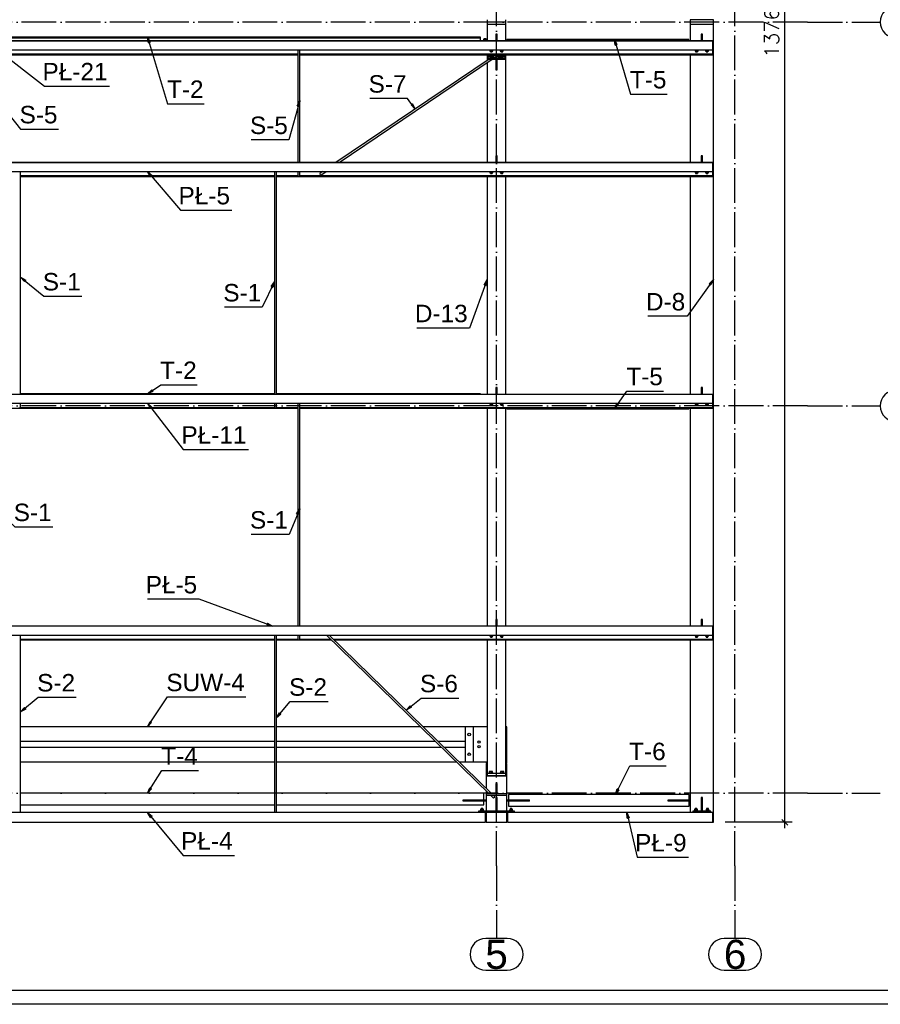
# Paper-space layout 'A0 Advance Steel' of a CAD drawing. Header units: millimetres. Extents: x -21 to 1320, y -7 to 928.
# Tile 28 of 134: x 467 to 615, y 478 to 647. Entities that reach past the tile are written whole.
import ezdxf

# ---------------------------------------------------------------- set-up
doc = ezdxf.new("R2010")
doc.units = ezdxf.units.MM
doc.linetypes.add('ACAD_ISO04W100', pattern=[30, 24, -3, 0, -3])
doc.layers.get('0').update_dxf_attribs({"linetype": 'CONTINUOUS'})
for name, color, linetype in [('AS_Belki', 145, 'CONTINUOUS'), ('AS_Blachy', 30, 'CONTINUOUS'), ('AS_DIM_ON', 7, 'CONTINUOUS'), ('AS_Siatki', 72, 'CONTINUOUS'), ('AS_Sruby', 9, 'CONTINUOUS')]:
    doc.layers.add(name, color=color, linetype=linetype)
doc.styles.add('Arial', font='arial.ttf', dxfattribs={"height": 150})
doc.styles.add('ROMANS', font='romans')

psp = doc.layouts.new('A0 Advance Steel')

# ---------------------------------------------------------------- linework, layer by layer
at = {"color": 0, "linetype": 'ByBlock', "lineweight": -2}
for p, q in [((489.19, 642.85), (489.06, 643.85)), ((489.06, 643.85), (489.51, 642.94)), ((569.46, 642.45), (569.34, 643.45)), ((569.34, 643.45), (569.78, 642.54)), ((489.19, 642.85), (489.51, 642.94)), ((569.46, 642.45), (569.78, 642.54)), ((514.8, 632.03), (515.22, 632.95)), ((514.8, 632.03), (515.12, 631.94)), ((515.22, 632.95), (515.12, 631.94)), ((534.63, 632.38), (534.36, 632.18)), ((535.07, 631.47), (534.36, 632.18)), ((534.63, 632.38), (535.07, 631.47)), ((489.58, 619.86), (489.06, 620.73)), ((489.06, 620.73), (489.84, 620.07)), ((489.58, 619.86), (489.84, 620.07)), ((467.89, 601.8), (467.22, 602.57)), ((467.22, 602.57), (468.1, 602.06)), ((467.89, 601.8), (468.1, 602.06)), ((510.32, 600.95), (510.9, 601.78)), ((510.9, 601.78), (510.62, 600.81)), ((546.96, 601.26), (547.46, 602.14)), ((546.96, 601.26), (547.28, 601.15)), ((547.46, 602.14), (547.28, 601.15)), ((585.64, 601.43), (586.36, 602.14)), ((585.64, 601.43), (585.92, 601.24)), ((586.36, 602.14), (585.92, 601.24)), ((510.32, 600.95), (510.62, 600.81)), ((489.06, 582.49), (489.79, 583.19)), ((489.98, 582.92), (489.06, 582.49)), ((489.98, 582.92), (489.79, 583.19)), ((489.54, 579.99), (489.06, 580.88)), ((489.06, 580.88), (489.81, 580.19)), ((569.34, 579.92), (569.78, 580.84)), ((570.05, 580.65), (569.78, 580.84)), ((489.54, 579.99), (489.81, 580.19)), ((570.05, 580.65), (569.34, 579.92)), ((514.68, 561.86), (515.22, 562.72)), ((515.22, 562.72), (514.99, 561.73)), ((514.68, 561.86), (514.99, 561.73)), ((509.68, 543.06), (509.57, 542.75)), ((510.56, 542.56), (509.57, 542.75)), ((509.68, 543.06), (510.56, 542.56)), ((467.22, 527.8), (467.89, 528.57)), ((468.1, 528.31), (467.22, 527.8)), ((468.1, 528.31), (467.89, 528.57)), ((533.54, 528.09), (534.21, 528.86)), ((534.42, 528.6), (533.54, 528.09)), ((534.42, 528.6), (534.21, 528.86)), ((511.22, 526.78), (511.74, 527.65)), ((511.99, 527.44), (511.22, 526.78)), ((511.99, 527.44), (511.74, 527.65)), ((489.06, 525.23), (489.48, 526.16)), ((489.75, 525.97), (489.06, 525.23)), ((489.75, 525.97), (489.48, 526.16)), ((489.06, 513.83), (489.45, 514.77)), ((489.74, 514.59), (489.45, 514.77)), ((489.74, 514.59), (489.06, 513.83)), ((569.5, 513.59), (569.8, 514.56)), ((570.09, 514.41), (569.5, 513.59)), ((570.09, 514.41), (569.8, 514.56)), ((489.57, 509.65), (489.06, 510.53)), ((489.06, 510.53), (489.83, 509.87)), ((489.57, 509.65), (489.83, 509.87)), ((571.52, 509.52), (571.46, 510.53)), ((571.46, 510.53), (571.85, 509.59)), ((571.52, 509.52), (571.85, 509.59))]:
    psp.add_line(p, q, dxfattribs=at)
at = {"color": 3, "ltscale": 0.25}
for points in [[(1.26, 477.54), (1.26, 825.14), (628.86, 825.14), (628.86, 477.54), (1.26, 477.54)], [(3.26, 479.89), (3.26, 810.49), (626.86, 810.49), (626.86, 479.89), (3.26, 479.89)]]:
    psp.add_lwpolyline(points, dxfattribs=at)
at = {"color": 7}
for points in [[(489.06, 643.85), (492.49, 632.38), (498.77, 632.38)], [(569.34, 643.45), (572.1, 634.02), (578.39, 634.02)], [(463.22, 641.65), (471.31, 635.4), (482.49, 635.4)], [(535.07, 631.47), (533.77, 633.29), (527.25, 633.29)], [(463.22, 632.95), (467.22, 628.01), (473.75, 628.01)], [(515.22, 632.95), (513.37, 626.17), (506.85, 626.17)], [(489.06, 620.73), (494.7, 614.08), (503.56, 614.08)], [(467.22, 602.57), (471.23, 599.28), (477.75, 599.28)], [(510.9, 601.78), (508.79, 597.39), (502.27, 597.39)], [(547.46, 602.14), (544.43, 593.82), (535.35, 593.82)], [(586.36, 602.14), (581.84, 595.84), (575.09, 595.84)], [(489.06, 582.49), (491.32, 584.05), (497.61, 584.05)], [(569.34, 579.92), (571.47, 582.98), (577.76, 582.98)], [(489.06, 580.88), (495.2, 572.93), (506.39, 572.93)], [(462.9, 562.72), (466.23, 559.62), (472.75, 559.62)], [(515.22, 562.72), (513.38, 558.33), (506.86, 558.33)], [(510.56, 542.56), (497.91, 547.19), (489.06, 547.19)], [(467.22, 527.8), (470.26, 530.33), (476.78, 530.33)], [(489.06, 525.23), (492.47, 530.38), (505.98, 530.38)], [(533.54, 528.09), (536.09, 530.19), (542.61, 530.19)], [(511.22, 526.78), (513.58, 529.59), (520.1, 529.59)], [(569.5, 513.59), (571.96, 518.52), (578.25, 518.52)], [(489.06, 513.83), (491.51, 517.73), (497.8, 517.73)], [(489.06, 510.53), (495.15, 503.14), (504.01, 503.14)], [(571.46, 510.53), (573.23, 502.82), (582.08, 502.82)]]:
    psp.add_lwpolyline(points, dxfattribs=at)
at = {"layer": 'AS_Belki', "linetype": 'Continuous', "ltscale": 0.25}
for p, q in [((550.66, 646.03), (547.46, 646.03)), ((547.46, 646.03), (547.46, 643.18)), ((550.66, 643.18), (550.66, 646.03)), ((582.36, 646.03), (582.36, 643.18)), ((586.36, 508.83), (586.36, 646.03)), ((546.31, 643.85), (431.82, 643.85)), ((546.31, 643.68), (431.82, 643.68)), ((546.31, 643.68), (546.31, 643.85)), ((546.31, 643.18), (546.31, 643.68)), ((582.16, 643.45), (550.82, 643.45)), ((550.82, 643.45), (550.82, 643.28)), ((582.16, 643.28), (582.16, 643.45)), ((586.26, 643.18), (429.16, 643.18)), ((586.26, 643.14), (429.16, 643.14)), ((429.16, 641.65), (586.26, 641.65)), ((514.9, 641.65), (514.9, 622.26)), ((515.22, 622.26), (515.22, 641.65)), ((582.16, 643.28), (550.82, 643.28)), ((550.82, 643.28), (550.82, 643.18)), ((582.16, 643.18), (582.16, 643.28)), ((586.26, 643.14), (586.26, 643.18)), ((586.26, 640.88), (586.26, 643.14)), ((514.9, 640.88), (463.22, 640.88)), ((514.9, 640.85), (463.22, 640.85)), ((463.22, 640.8), (514.9, 640.8)), ((586.26, 640.88), (515.22, 640.88)), ((586.26, 640.85), (515.22, 640.85)), ((515.22, 640.8), (586.26, 640.8)), ((547.77, 640.05), (521.45, 622.26)), ((522.02, 622.26), (548.34, 640.05)), ((547.46, 640.8), (547.46, 639.84)), ((548.86, 640.78), (548.21, 640.35)), ((548.8, 640.36), (549.03, 640.52)), ((550.66, 622.26), (550.66, 640.8)), ((582.36, 640.8), (582.36, 622.26)), ((586.26, 640.85), (586.26, 640.88)), ((586.26, 640.8), (586.26, 640.85)), ((547.46, 639.46), (547.46, 622.26)), ((586.26, 622.26), (429.16, 622.26)), ((586.26, 622.22), (429.16, 622.22)), ((586.26, 622.22), (586.26, 622.26)), ((586.26, 619.96), (586.26, 622.22)), ((429.16, 620.73), (586.26, 620.73)), ((467.22, 582.41), (467.22, 620.73)), ((510.9, 619.96), (467.22, 619.96)), ((510.9, 619.93), (467.22, 619.93)), ((467.22, 619.88), (510.9, 619.88)), ((510.9, 620.73), (510.9, 582.41)), ((511.22, 582.41), (511.22, 620.73)), ((514.9, 619.96), (511.22, 619.96)), ((514.99, 619.93), (511.22, 619.93)), ((511.22, 619.88), (586.26, 619.88)), ((514.9, 620.73), (514.9, 619.94)), ((586.26, 619.93), (515.14, 619.93)), ((515.22, 619.94), (515.22, 620.73)), ((586.26, 619.96), (515.22, 619.96)), ((519.18, 620.73), (518.65, 620.37)), ((518.83, 620.1), (519.75, 620.73)), ((547.46, 619.88), (547.46, 582.41)), ((550.66, 582.41), (550.66, 619.88)), ((582.36, 619.88), (582.36, 582.41)), ((586.26, 619.93), (586.26, 619.96)), ((586.26, 619.88), (586.26, 619.93)), ((586.26, 582.41), (429.16, 582.41)), ((510.9, 582.49), (467.22, 582.49)), ((546.31, 582.49), (511.22, 582.49)), ((546.31, 582.41), (546.31, 582.49)), ((586.26, 582.37), (586.26, 582.41)), ((586.26, 582.37), (429.16, 582.37)), ((429.16, 580.88), (586.26, 580.88)), ((467.22, 580.1), (467.22, 580.88)), ((510.9, 580.88), (510.9, 580.1)), ((511.22, 580.1), (511.22, 580.88)), ((514.9, 580.88), (514.9, 542.56)), ((515.22, 542.56), (515.22, 580.88)), ((586.26, 580.88), (586.26, 582.37)), ((586.26, 580.11), (586.26, 580.88)), ((463.22, 580.03), (514.9, 580.03)), ((510.99, 580.08), (467.14, 580.08)), ((510.9, 580.11), (467.22, 580.11)), ((514.9, 580.08), (511.14, 580.08)), ((514.9, 580.11), (511.22, 580.11)), ((586.26, 580.11), (515.22, 580.11)), ((586.26, 580.08), (515.22, 580.08)), ((515.22, 580.03), (586.26, 580.03)), ((547.46, 580.03), (547.46, 542.56)), ((550.66, 542.56), (550.66, 580.03)), ((550.82, 580.03), (550.82, 579.92)), ((550.82, 579.92), (582.16, 579.92)), ((582.16, 579.92), (582.16, 580.03)), ((582.36, 580.03), (582.36, 542.56)), ((586.26, 580.08), (586.26, 580.11)), ((586.26, 580.03), (586.26, 580.08)), ((586.26, 542.56), (429.16, 542.56)), ((586.26, 542.53), (429.16, 542.53)), ((586.26, 542.53), (586.26, 542.56)), ((586.26, 541.03), (586.26, 542.53)), ((429.16, 541.03), (586.26, 541.03)), ((467.22, 510.53), (467.22, 541.03)), ((510.9, 540.27), (467.22, 540.27)), ((510.9, 540.24), (467.22, 540.24)), ((467.22, 540.19), (510.9, 540.19)), ((510.9, 541.03), (510.9, 510.53)), ((511.22, 510.53), (511.22, 541.03)), ((514.9, 540.27), (511.22, 540.27)), ((514.99, 540.24), (511.22, 540.24)), ((511.22, 540.19), (520.68, 540.19)), ((514.9, 541.03), (514.9, 540.25)), ((520.63, 540.24), (515.14, 540.24)), ((515.22, 540.25), (515.22, 541.03)), ((520.6, 540.27), (515.22, 540.27)), ((519.81, 541.03), (547.82, 513.72)), ((548.28, 513.72), (520.27, 541.03)), ((586.26, 540.27), (521.06, 540.27)), ((586.26, 540.24), (521.09, 540.24)), ((521.14, 540.19), (586.26, 540.19)), ((547.46, 540.19), (547.46, 517.23)), ((550.66, 517.23), (550.66, 540.19)), ((582.36, 540.19), (582.36, 510.53)), ((586.26, 540.27), (586.26, 541.03)), ((586.26, 540.24), (586.26, 540.27)), ((586.26, 540.19), (586.26, 540.24)), ((510.9, 525.23), (467.22, 525.23)), ((536.02, 525.23), (511.22, 525.23)), ((543.66, 525.23), (536.47, 525.23)), ((467.22, 519.23), (510.9, 519.23)), ((511.22, 519.23), (542.17, 519.23)), ((542.63, 519.23), (543.66, 519.23)), ((547.26, 518.73), (547.26, 517.03)), ((550.86, 517.03), (550.86, 518.73)), ((547.26, 517.03), (547.46, 517.03)), ((550.66, 517.03), (550.86, 517.03)), ((510.9, 513.83), (467.22, 513.83)), ((546.9, 513.83), (511.22, 513.83)), ((546.9, 512.69), (546.9, 513.83)), ((548.03, 513.52), (548.57, 512.99)), ((548.8, 513.22), (548.48, 513.52)), ((582.17, 513.59), (551.12, 513.59)), ((551.12, 513.59), (551.12, 512.69)), ((582.17, 512.69), (582.17, 513.59)), ((467.22, 511.83), (510.9, 511.83)), ((511.22, 511.83), (546.9, 511.83)), ((543.3, 512.69), (546.9, 512.69)), ((543.3, 512.45), (543.3, 512.69)), ((546.9, 512.45), (543.3, 512.45)), ((546.9, 511.83), (546.9, 512.45)), ((551.12, 512.49), (551.12, 511.59)), ((551.12, 511.59), (582.17, 511.59)), ((578.57, 512.69), (582.17, 512.69)), ((578.57, 512.49), (578.57, 512.69)), ((582.17, 512.49), (578.57, 512.49)), ((582.17, 511.59), (582.17, 512.49)), ((547.16, 510.53), (430.96, 510.53)), ((547.16, 508.83), (547.16, 510.53)), ((586.26, 510.53), (550.96, 510.53)), ((550.96, 510.53), (550.96, 508.83)), ((586.26, 508.83), (586.26, 510.53)), ((430.96, 508.83), (547.16, 508.83)), ((547.26, 508.85), (547.26, 508.83)), ((547.26, 508.83), (550.86, 508.83)), ((550.86, 508.83), (550.86, 508.85)), ((550.96, 508.83), (586.26, 508.83)), ((586.26, 508.83), (586.36, 508.83))]:
    psp.add_line(p, q, dxfattribs=at)
at = {"layer": 'AS_Belki', "linetype": 'Continuous', "ltscale": 0.25, "extrusion": (0.828493, 0.559986, 0.003976)}
psp.add_circle((223.37, -3.23, 813.55), 0.16, dxfattribs=at)
at = {"layer": 'AS_Belki', "linetype": 'Continuous', "ltscale": 0.25, "extrusion": (-5.35225e-11, 0.996195, 0.087156)}
psp.add_arc((-515.06, -54.03, 617.58), 0.16, 0, 180, dxfattribs=at)
at = {"layer": 'AS_Belki', "linetype": 'Continuous', "ltscale": 0.25, "extrusion": (0.828493, 0.559986, 0.003976)}
psp.add_arc((223.37, -3.09, 777.1), 0.16, 4.1866, 184.1866, dxfattribs=at)
at = {"layer": 'AS_Belki', "linetype": 'Continuous', "ltscale": 0.25, "extrusion": (-2.85315e-11, 0.996195, 0.087156)}
psp.add_arc((-467.06, -50.56, 577.89), 0.16, 0, 180, dxfattribs=at)
at = {"layer": 'AS_Belki', "linetype": 'Continuous', "ltscale": 0.25, "extrusion": (-2.87581e-11, 0.996195, 0.087156)}
psp.add_arc((-511.06, -50.56, 577.89), 0.16, 0, 180, dxfattribs=at)
at = {"layer": 'AS_Belki', "linetype": 'Continuous', "ltscale": 0.25, "extrusion": (-2.87014e-11, 0.996195, 0.087156)}
psp.add_arc((-515.06, -47.09, 538.19), 0.16, 0, 180, dxfattribs=at)
at = {"layer": 'AS_Belki', "linetype": 'Continuous', "ltscale": 0.25, "extrusion": (-0.714616, 0.696855, 0.060967)}
psp.add_arc((-750.42, 2.11, -34.54), 0.16, 356.4225, 176.4225, dxfattribs=at)
at = {"layer": 'AS_Blachy', "linetype": 'Continuous', "ltscale": 0.25}
for p, q in [((547.46, 646.83), (547.46, 646.43)), ((550.66, 646.43), (550.66, 646.83)), ((586.36, 646.83), (582.36, 646.83)), ((582.36, 646.83), (582.36, 646.43)), ((586.36, 646.43), (586.36, 646.83)), ((547.46, 646.43), (547.46, 646.03)), ((548.36, 646.43), (547.46, 646.43)), ((550.66, 646.43), (548.36, 646.43)), ((550.66, 646.03), (550.66, 646.43)), ((586.36, 646.43), (582.36, 646.43)), ((582.36, 646.43), (582.36, 646.03)), ((586.36, 646.03), (582.36, 646.03)), ((586.36, 646.03), (586.36, 646.43)), ((549.16, 644.35), (548.96, 644.35)), ((548.96, 644.35), (548.96, 644.3)), ((549.16, 644.3), (548.96, 644.3)), ((548.96, 644.3), (548.96, 643.18)), ((549.16, 644.3), (549.16, 644.35)), ((549.16, 643.18), (549.16, 644.3)), ((584.46, 644.35), (584.26, 644.35)), ((584.26, 644.35), (584.26, 644.3)), ((584.46, 644.3), (584.26, 644.3)), ((584.26, 644.3), (584.26, 643.18)), ((584.46, 644.3), (584.46, 644.35)), ((584.46, 643.18), (584.46, 644.3)), ((546.79, 643.18), (546.31, 643.18)), ((547.46, 643.18), (547.39, 643.18)), ((548.4, 640.48), (547.56, 640.48)), ((547.56, 640.48), (547.56, 640.25)), ((547.56, 640.25), (550.56, 640.25)), ((547.56, 640.25), (547.56, 640.05)), ((547.56, 640.05), (550.56, 640.05)), ((548.26, 640.38), (548.11, 640.38)), ((548.11, 640.38), (548.11, 640.35)), ((548.61, 640.35), (548.11, 640.35)), ((548.96, 640.05), (548.96, 639.45)), ((550.56, 640.48), (548.97, 640.48)), ((549.16, 639.45), (549.16, 640.05)), ((550.01, 640.38), (549.51, 640.38)), ((549.51, 640.38), (549.51, 640.35)), ((550.01, 640.35), (549.51, 640.35)), ((550.01, 640.38), (550.01, 640.35)), ((550.56, 640.25), (550.56, 640.48)), ((550.56, 640.05), (550.56, 640.25)), ((548.96, 639.45), (549.16, 639.45)), ((548.96, 639.45), (548.96, 638.23)), ((549.16, 638.23), (549.16, 639.45)), ((548.96, 638.23), (549.16, 638.23)), ((549.16, 623.43), (548.96, 623.43)), ((548.96, 623.43), (548.96, 623.38)), ((549.16, 623.38), (548.96, 623.38)), ((548.96, 623.38), (548.96, 622.26)), ((549.16, 623.38), (549.16, 623.43)), ((549.16, 622.26), (549.16, 623.38)), ((584.46, 623.43), (584.26, 623.43)), ((584.26, 623.43), (584.26, 623.38)), ((584.46, 623.38), (584.26, 623.38)), ((584.26, 623.38), (584.26, 622.26)), ((584.46, 623.38), (584.46, 623.43)), ((584.46, 622.26), (584.46, 623.38)), ((549.16, 583.58), (548.96, 583.58)), ((548.96, 583.58), (548.96, 583.53)), ((549.16, 583.53), (548.96, 583.53)), ((548.96, 583.53), (548.96, 582.41)), ((549.16, 583.53), (549.16, 583.58)), ((549.16, 582.41), (549.16, 583.53)), ((584.46, 583.58), (584.26, 583.58)), ((584.26, 583.58), (584.26, 583.53)), ((584.46, 583.53), (584.26, 583.53)), ((584.26, 583.53), (584.26, 582.41)), ((584.46, 583.53), (584.46, 583.58)), ((584.46, 582.41), (584.46, 583.53)), ((549.16, 543.73), (548.96, 543.73)), ((548.96, 543.73), (548.96, 543.68)), ((549.16, 543.68), (548.96, 543.68)), ((548.96, 543.68), (548.96, 542.56)), ((549.16, 543.68), (549.16, 543.73)), ((549.16, 542.56), (549.16, 543.68)), ((584.46, 543.73), (584.26, 543.73)), ((584.26, 543.73), (584.26, 543.68)), ((584.46, 543.68), (584.26, 543.68)), ((584.26, 543.68), (584.26, 542.56)), ((584.46, 543.68), (584.46, 543.73)), ((584.46, 542.56), (584.46, 543.68)), ((545.06, 525.23), (543.66, 525.23)), ((543.66, 525.23), (543.66, 522.73)), ((547.46, 525.23), (545.06, 525.23)), ((545.06, 525.23), (545.06, 519.23)), ((550.86, 525.23), (550.66, 525.23)), ((550.86, 519.23), (550.86, 525.23)), ((510.9, 522.73), (467.22, 522.73)), ((467.22, 521.73), (510.9, 521.73)), ((538.58, 522.73), (511.22, 522.73)), ((511.22, 521.73), (539.6, 521.73)), ((543.66, 522.73), (539.04, 522.73)), ((540.06, 521.73), (543.66, 521.73)), ((543.66, 522.73), (543.66, 521.73)), ((543.66, 521.73), (543.66, 519.23)), ((543.66, 519.23), (545.06, 519.23)), ((545.06, 519.23), (547.46, 519.23)), ((547.26, 519.23), (547.26, 519.03)), ((547.26, 519.03), (547.46, 519.03)), ((547.46, 518.93), (547.26, 518.93)), ((547.26, 518.93), (547.26, 518.73)), ((547.26, 518.73), (547.46, 518.73)), ((550.66, 519.23), (550.86, 519.23)), ((550.66, 519.03), (550.86, 519.03)), ((550.86, 518.93), (550.66, 518.93)), ((550.66, 518.73), (550.86, 518.73)), ((550.86, 519.03), (550.86, 519.23)), ((550.86, 518.73), (550.86, 518.93)), ((547.26, 517.03), (547.26, 516.83)), ((547.46, 516.83), (547.26, 516.83)), ((547.26, 516.83), (547.26, 516.81)), ((547.26, 516.81), (550.86, 516.81)), ((547.26, 516.81), (547.26, 514.71)), ((550.66, 517.23), (547.46, 517.23)), ((547.46, 517.23), (547.46, 516.83)), ((550.66, 516.83), (547.46, 516.83)), ((550.66, 516.83), (550.66, 517.23)), ((550.86, 516.83), (550.66, 516.83)), ((550.86, 516.83), (550.86, 517.03)), ((550.86, 516.81), (550.86, 516.83)), ((550.86, 513.72), (550.86, 516.81)), ((549.16, 515.51), (548.96, 515.51)), ((548.96, 515.51), (548.96, 514.32)), ((549.16, 514.32), (549.16, 515.51)), ((547.26, 514.26), (547.26, 510.73)), ((550.86, 513.72), (547.27, 513.72)), ((547.27, 513.72), (547.27, 513.52)), ((547.27, 513.52), (550.86, 513.52)), ((548.96, 514.32), (549.16, 514.32)), ((548.96, 514.32), (548.96, 513.72)), ((549.16, 513.12), (548.96, 513.12)), ((548.96, 513.12), (548.96, 511.73)), ((549.16, 513.72), (549.16, 514.32)), ((549.16, 511.73), (549.16, 513.12)), ((550.86, 513.52), (550.86, 513.72)), ((550.86, 510.73), (550.86, 513.52)), ((584.46, 513.12), (584.26, 513.12)), ((584.26, 513.12), (584.26, 511.73)), ((584.46, 511.73), (584.46, 513.12)), ((546.9, 512.69), (547.26, 512.69)), ((547.26, 512.45), (546.9, 512.45)), ((548.96, 511.73), (549.16, 511.73)), ((548.96, 511.73), (548.96, 510.73)), ((549.16, 510.73), (549.16, 511.73)), ((550.86, 512.69), (554.72, 512.69)), ((554.72, 512.49), (550.86, 512.49)), ((554.72, 512.49), (554.72, 512.69)), ((582.17, 512.69), (582.36, 512.69)), ((582.36, 512.49), (582.17, 512.49)), ((584.26, 511.73), (584.46, 511.73)), ((584.26, 511.73), (584.26, 510.73)), ((584.46, 510.73), (584.46, 511.73)), ((552.16, 510.73), (545.96, 510.73)), ((545.96, 510.73), (545.96, 510.53)), ((550.96, 510.53), (547.16, 510.53)), ((547.26, 510.53), (547.26, 508.85)), ((550.86, 508.85), (550.86, 510.53)), ((552.16, 510.53), (552.16, 510.73)), ((585.92, 510.73), (582.8, 510.73)), ((582.8, 510.73), (582.8, 510.53)), ((585.92, 510.53), (585.92, 510.73)), ((547.26, 508.85), (550.86, 508.85))]:
    psp.add_line(p, q, dxfattribs=at)
for centre, radius in [((544.36, 523.93), 0.22), ((546.06, 522.63), 0.2), ((546.06, 521.83), 0.2), ((544.36, 520.53), 0.22)]:
    psp.add_circle(centre, radius, dxfattribs=at)
at = {"layer": 'AS_Blachy', "linetype": 'Continuous', "ltscale": 0.25, "extrusion": (8.15349e-13, -0.996195, -0.087156)}
psp.add_arc((548.11, -55.81, -637.93), 0.2, 90, 270, dxfattribs=at)
at = {"layer": 'AS_Blachy', "linetype": 'Continuous', "ltscale": 0.25, "extrusion": (1.01479e-12, -0.996195, -0.087156)}
for centre, start in [((548.61, -55.81, -637.93), 355.2787), ((550.01, -55.81, -637.93), 270)]:
    psp.add_arc(centre, 0.2, start, 90, dxfattribs=at)
at = {"layer": 'AS_Blachy', "linetype": 'Continuous', "ltscale": 0.25, "extrusion": (9.29721e-13, -0.996195, -0.087156)}
psp.add_arc((549.51, -55.81, -637.93), 0.2, 90, 270, dxfattribs=at)
at = {"layer": 'AS_DIM_ON', "color": 8}
for p, q in [((598.64, 507.83), (598.64, 785.03)), ((599.89, 508.83), (588.36, 508.83))]:
    psp.add_line(p, q, dxfattribs=at)
at = {"layer": 'AS_DIM_ON', "color": 8, "linetype": 'ByBlock', "lineweight": -2}
psp.add_line((598.14, 509.33), (599.14, 508.33), dxfattribs=at)
at = {"layer": 'AS_Siatki', "color": 20, "linetype": 'ACAD_ISO04W100', "ltscale": 0.25}
for p, q in [((549.06, 501.33), (549.06, 791.53)), ((590.06, 501.33), (590.06, 791.53)), ((602.56, 646.43), (27.56, 646.43)), ((602.56, 646.43), (602.56, 646.43)), ((602.56, 646.43), (615.06, 646.43)), ((602.56, 580.43), (27.56, 580.43)), ((602.56, 580.43), (602.56, 580.43)), ((602.56, 580.43), (615.06, 580.43)), ((602.56, 513.83), (27.56, 513.83)), ((602.56, 513.83), (602.56, 513.83)), ((602.56, 513.83), (615.06, 513.83)), ((549.06, 501.33), (549.06, 501.33)), ((549.06, 501.33), (549.06, 488.83)), ((590.06, 501.33), (590.06, 501.33)), ((590.06, 501.33), (590.06, 488.83))]:
    psp.add_line(p, q, dxfattribs=at)
at = {"layer": 'AS_Siatki', "color": 20, "linetype": 'Continuous', "ltscale": 0.25}
for p, q in [((550.92, 488.83), (547.21, 488.83)), ((591.91, 488.83), (588.21, 488.83)), ((547.21, 483.43), (550.92, 483.43)), ((588.21, 483.43), (591.91, 483.43))]:
    psp.add_line(p, q, dxfattribs=at)
for centre, start, end in [((617.76, 646.43), 90, 270), ((617.76, 580.43), 90, 270), ((547.21, 486.13), 90, 270), ((550.92, 486.13), 270, 90), ((588.21, 486.13), 90, 270), ((591.91, 486.13), 270, 90)]:
    psp.add_arc(centre, 2.7, start, end, dxfattribs=at)
at = {"layer": 'AS_Sruby', "linetype": 'Continuous', "ltscale": 0.25}
for p, q in [((546.93, 643.51), (546.82, 643.49)), ((546.95, 643.47), (546.82, 643.49)), ((546.82, 643.49), (546.82, 643.2)), ((546.93, 643.58), (546.93, 643.49)), ((547.22, 643.47), (546.95, 643.47)), ((546.95, 643.47), (546.95, 643.27)), ((547.35, 643.49), (547.22, 643.47)), ((547.22, 643.47), (547.22, 643.27)), ((547.25, 643.49), (547.25, 643.58)), ((547.35, 643.49), (547.25, 643.51)), ((547.35, 643.2), (547.35, 643.49)), ((546.79, 643.2), (546.79, 643.18)), ((546.82, 643.2), (546.88, 643.19)), ((546.93, 643.2), (546.82, 643.18)), ((546.85, 643.18), (546.82, 643.18)), ((546.82, 643.18), (546.82, 643.18)), ((546.93, 643.26), (546.93, 643.18)), ((547.25, 643.18), (547.25, 643.26)), ((547.35, 643.18), (547.25, 643.2)), ((547.29, 643.19), (547.35, 643.2)), ((547.35, 643.18), (547.32, 643.18)), ((547.35, 643.18), (547.35, 643.18)), ((547.39, 643.18), (547.39, 643.2)), ((547.9, 641.65), (547.9, 641.44)), ((548.03, 641.42), (548.03, 641.65)), ((548.3, 641.42), (548.3, 641.65)), ((548.43, 641.44), (548.43, 641.65)), ((549.7, 641.65), (549.7, 641.44)), ((549.83, 641.42), (549.83, 641.65)), ((550.1, 641.42), (550.1, 641.65)), ((550.23, 641.44), (550.23, 641.65)), ((583.2, 641.65), (583.2, 641.44)), ((583.33, 641.42), (583.33, 641.65)), ((583.6, 641.42), (583.6, 641.65)), ((583.73, 641.44), (583.73, 641.65)), ((585, 641.65), (585, 641.44)), ((585.13, 641.42), (585.13, 641.65)), ((585.4, 641.42), (585.4, 641.65)), ((585.53, 641.44), (585.53, 641.65)), ((547.9, 641.44), (548.03, 641.42)), ((548, 641.42), (548, 641.31)), ((548.03, 641.42), (548.3, 641.42)), ((548.3, 641.42), (548.43, 641.44)), ((548.32, 641.31), (548.32, 641.42)), ((549.7, 641.44), (549.83, 641.42)), ((549.8, 641.42), (549.8, 641.31)), ((549.83, 641.42), (550.1, 641.42)), ((550.1, 641.42), (550.23, 641.44)), ((550.12, 641.31), (550.12, 641.42)), ((583.2, 641.44), (583.33, 641.42)), ((583.3, 641.42), (583.3, 641.31)), ((583.33, 641.42), (583.6, 641.42)), ((583.6, 641.42), (583.73, 641.44)), ((583.62, 641.31), (583.62, 641.42)), ((585, 641.44), (585.13, 641.42)), ((585.1, 641.42), (585.1, 641.31)), ((585.13, 641.42), (585.4, 641.42)), ((585.4, 641.42), (585.53, 641.44)), ((585.42, 641.31), (585.42, 641.42)), ((547.9, 620.73), (547.9, 620.52)), ((547.9, 620.52), (548.03, 620.5)), ((548, 620.5), (548, 620.39)), ((548.03, 620.5), (548.03, 620.73)), ((548.03, 620.5), (548.3, 620.5)), ((548.3, 620.5), (548.3, 620.73)), ((548.3, 620.5), (548.43, 620.52)), ((548.32, 620.39), (548.32, 620.5)), ((548.43, 620.52), (548.43, 620.73)), ((549.7, 620.73), (549.7, 620.52)), ((549.7, 620.52), (549.83, 620.5)), ((549.8, 620.5), (549.8, 620.39)), ((549.83, 620.5), (549.83, 620.73)), ((549.83, 620.5), (550.1, 620.5)), ((550.1, 620.5), (550.1, 620.73)), ((550.1, 620.5), (550.23, 620.52)), ((550.12, 620.39), (550.12, 620.5)), ((550.23, 620.52), (550.23, 620.73)), ((583.2, 620.73), (583.2, 620.52)), ((583.2, 620.52), (583.33, 620.5)), ((583.3, 620.5), (583.3, 620.39)), ((583.33, 620.5), (583.33, 620.73)), ((583.33, 620.5), (583.6, 620.5)), ((583.6, 620.5), (583.6, 620.73)), ((583.6, 620.5), (583.73, 620.52)), ((583.62, 620.39), (583.62, 620.5)), ((583.73, 620.52), (583.73, 620.73)), ((585, 620.73), (585, 620.52)), ((585, 620.52), (585.13, 620.5)), ((585.1, 620.5), (585.1, 620.39)), ((585.13, 620.5), (585.13, 620.73)), ((585.13, 620.5), (585.4, 620.5)), ((585.4, 620.5), (585.4, 620.73)), ((585.4, 620.5), (585.53, 620.52)), ((585.42, 620.39), (585.42, 620.5)), ((585.53, 620.52), (585.53, 620.73)), ((547.9, 580.88), (547.9, 580.67)), ((548.03, 580.65), (548.03, 580.88)), ((548.3, 580.65), (548.3, 580.88)), ((548.43, 580.67), (548.43, 580.88)), ((549.7, 580.88), (549.7, 580.67)), ((549.83, 580.65), (549.83, 580.88)), ((550.1, 580.65), (550.1, 580.88)), ((550.23, 580.67), (550.23, 580.88)), ((583.2, 580.88), (583.2, 580.67)), ((583.33, 580.65), (583.33, 580.88)), ((583.6, 580.65), (583.6, 580.88)), ((583.73, 580.67), (583.73, 580.88)), ((585, 580.88), (585, 580.67)), ((585.13, 580.65), (585.13, 580.88)), ((585.4, 580.65), (585.4, 580.88)), ((585.53, 580.67), (585.53, 580.88)), ((547.9, 580.67), (548.03, 580.65)), ((548, 580.66), (548, 580.54)), ((548.03, 580.65), (548.3, 580.65)), ((548.3, 580.65), (548.43, 580.67)), ((548.32, 580.54), (548.32, 580.66)), ((549.7, 580.67), (549.83, 580.65)), ((549.8, 580.66), (549.8, 580.54)), ((549.83, 580.65), (550.1, 580.65)), ((550.1, 580.65), (550.23, 580.67)), ((550.12, 580.54), (550.12, 580.66)), ((583.2, 580.67), (583.33, 580.65)), ((583.3, 580.66), (583.3, 580.54)), ((583.33, 580.65), (583.6, 580.65)), ((583.6, 580.65), (583.73, 580.67)), ((583.62, 580.54), (583.62, 580.66)), ((585, 580.67), (585.13, 580.65)), ((585.1, 580.66), (585.1, 580.54)), ((585.13, 580.65), (585.4, 580.65)), ((585.4, 580.65), (585.53, 580.67)), ((585.42, 580.54), (585.42, 580.66)), ((547.9, 541.03), (547.9, 540.82)), ((547.9, 540.82), (548.03, 540.8)), ((548, 540.81), (548, 540.69)), ((548.03, 540.8), (548.03, 541.03)), ((548.03, 540.8), (548.3, 540.8)), ((548.3, 540.8), (548.3, 541.03)), ((548.3, 540.8), (548.43, 540.82)), ((548.32, 540.69), (548.32, 540.81)), ((548.43, 540.82), (548.43, 541.03)), ((549.7, 541.03), (549.7, 540.82)), ((549.7, 540.82), (549.83, 540.8)), ((549.8, 540.81), (549.8, 540.69)), ((549.83, 540.8), (549.83, 541.03)), ((549.83, 540.8), (550.1, 540.8)), ((550.1, 540.8), (550.1, 541.03)), ((550.1, 540.8), (550.23, 540.82)), ((550.12, 540.69), (550.12, 540.81)), ((550.23, 540.82), (550.23, 541.03)), ((583.2, 541.03), (583.2, 540.82)), ((583.2, 540.82), (583.33, 540.8)), ((583.3, 540.81), (583.3, 540.69)), ((583.33, 540.8), (583.33, 541.03)), ((583.33, 540.8), (583.6, 540.8)), ((583.6, 540.8), (583.6, 541.03)), ((583.6, 540.8), (583.73, 540.82)), ((583.62, 540.69), (583.62, 540.81)), ((583.73, 540.82), (583.73, 541.03)), ((585, 541.03), (585, 540.82)), ((585, 540.82), (585.13, 540.8)), ((585.1, 540.81), (585.1, 540.69)), ((585.13, 540.8), (585.13, 541.03)), ((585.13, 540.8), (585.4, 540.8)), ((585.4, 540.8), (585.4, 541.03)), ((585.4, 540.8), (585.53, 540.82)), ((585.42, 540.69), (585.42, 540.81)), ((585.53, 540.82), (585.53, 541.03)), ((547.75, 517.29), (547.74, 517.29)), ((547.74, 517.29), (547.74, 517.23)), ((547.77, 517.29), (547.75, 517.29)), ((547.81, 517.29), (547.77, 517.29)), ((547.85, 517.29), (547.81, 517.29)), ((548.11, 517.54), (547.82, 517.54)), ((547.82, 517.54), (547.82, 517.29)), ((547.91, 517.29), (547.85, 517.29)), ((547.97, 517.29), (547.91, 517.29)), ((548.04, 517.29), (547.97, 517.29)), ((548.11, 517.29), (548.04, 517.29)), ((548.4, 517.54), (548.11, 517.54)), ((548.11, 517.54), (548.11, 517.29)), ((548.19, 517.29), (548.11, 517.29)), ((548.25, 517.29), (548.19, 517.29)), ((548.32, 517.29), (548.25, 517.29)), ((548.38, 517.29), (548.32, 517.29)), ((548.42, 517.29), (548.38, 517.29)), ((548.4, 517.29), (548.4, 517.54)), ((548.46, 517.29), (548.42, 517.29)), ((548.48, 517.29), (548.46, 517.29)), ((548.48, 517.29), (548.48, 517.29)), ((548.48, 517.23), (548.48, 517.29)), ((549.65, 517.29), (549.64, 517.29)), ((549.64, 517.29), (549.64, 517.23)), ((549.67, 517.29), (549.65, 517.29)), ((549.71, 517.29), (549.67, 517.29)), ((549.75, 517.29), (549.71, 517.29)), ((550.01, 517.54), (549.72, 517.54)), ((549.72, 517.54), (549.72, 517.29)), ((549.81, 517.29), (549.75, 517.29)), ((549.87, 517.29), (549.81, 517.29)), ((549.94, 517.29), (549.87, 517.29)), ((550.01, 517.29), (549.94, 517.29)), ((550.3, 517.54), (550.01, 517.54)), ((550.01, 517.54), (550.01, 517.29)), ((550.09, 517.29), (550.01, 517.29)), ((550.15, 517.29), (550.09, 517.29)), ((550.22, 517.29), (550.15, 517.29)), ((550.28, 517.29), (550.22, 517.29)), ((550.32, 517.29), (550.28, 517.29)), ((550.3, 517.29), (550.3, 517.54)), ((550.36, 517.29), (550.32, 517.29)), ((550.38, 517.29), (550.36, 517.29)), ((550.38, 517.29), (550.38, 517.29)), ((550.38, 517.23), (550.38, 517.29)), ((546.27, 510.79), (546.26, 510.79)), ((546.26, 510.79), (546.26, 510.73)), ((546.29, 510.79), (546.27, 510.79)), ((546.31, 510.79), (546.29, 510.79)), ((546.35, 510.79), (546.31, 510.79)), ((546.56, 511.09), (546.33, 511.09)), ((546.33, 511.09), (546.33, 510.79)), ((546.4, 510.79), (546.35, 510.79)), ((546.42, 511.21), (546.4, 511.21)), ((546.4, 511.21), (546.4, 511.09)), ((546.45, 510.79), (546.4, 510.79)), ((546.45, 511.21), (546.42, 511.21)), ((546.5, 511.21), (546.45, 511.21)), ((546.5, 510.79), (546.45, 510.79)), ((546.56, 511.21), (546.5, 511.21)), ((546.56, 510.79), (546.5, 510.79)), ((546.62, 511.21), (546.56, 511.21)), ((546.8, 511.09), (546.56, 511.09)), ((546.56, 511.09), (546.56, 510.79)), ((546.62, 510.79), (546.56, 510.79)), ((546.68, 511.21), (546.62, 511.21)), ((546.68, 510.79), (546.62, 510.79)), ((546.71, 511.21), (546.68, 511.21)), ((546.73, 510.79), (546.68, 510.79)), ((546.72, 511.21), (546.71, 511.21)), ((546.72, 511.09), (546.72, 511.21)), ((546.78, 510.79), (546.73, 510.79)), ((546.81, 510.79), (546.78, 510.79)), ((546.8, 510.79), (546.8, 511.09)), ((546.84, 510.79), (546.81, 510.79)), ((546.86, 510.79), (546.84, 510.79)), ((546.86, 510.79), (546.86, 510.79)), ((546.86, 510.73), (546.86, 510.79)), ((551.27, 510.79), (551.26, 510.79)), ((551.26, 510.79), (551.26, 510.73)), ((551.29, 510.79), (551.27, 510.79)), ((551.31, 510.79), (551.29, 510.79)), ((551.35, 510.79), (551.31, 510.79)), ((551.56, 511.09), (551.33, 511.09)), ((551.33, 511.09), (551.33, 510.79)), ((551.4, 510.79), (551.35, 510.79)), ((551.42, 511.21), (551.4, 511.21)), ((551.4, 511.21), (551.4, 511.09)), ((551.45, 510.79), (551.4, 510.79)), ((551.45, 511.21), (551.42, 511.21)), ((551.5, 511.21), (551.45, 511.21)), ((551.5, 510.79), (551.45, 510.79)), ((551.56, 511.21), (551.5, 511.21)), ((551.56, 510.79), (551.5, 510.79)), ((551.62, 511.21), (551.56, 511.21)), ((551.8, 511.09), (551.56, 511.09)), ((551.56, 510.79), (551.56, 511.09)), ((551.62, 510.79), (551.56, 510.79)), ((551.68, 511.21), (551.62, 511.21)), ((551.68, 510.79), (551.62, 510.79)), ((551.71, 511.21), (551.68, 511.21)), ((551.73, 510.79), (551.68, 510.79)), ((551.72, 511.21), (551.71, 511.21)), ((551.72, 511.09), (551.72, 511.21)), ((551.78, 510.79), (551.73, 510.79)), ((551.81, 510.79), (551.78, 510.79)), ((551.8, 510.79), (551.8, 511.09)), ((551.84, 510.79), (551.81, 510.79)), ((551.86, 510.79), (551.84, 510.79)), ((551.86, 510.79), (551.86, 510.79)), ((551.86, 510.73), (551.86, 510.79)), ((583.07, 510.79), (583.06, 510.79)), ((583.06, 510.79), (583.06, 510.73)), ((583.09, 510.79), (583.07, 510.79)), ((583.11, 510.79), (583.09, 510.79)), ((583.15, 510.79), (583.11, 510.79)), ((583.36, 511.09), (583.13, 511.09)), ((583.13, 511.09), (583.13, 510.79)), ((583.2, 510.79), (583.15, 510.79)), ((583.22, 511.21), (583.2, 511.21)), ((583.2, 511.21), (583.2, 511.09)), ((583.25, 510.79), (583.2, 510.79)), ((583.25, 511.21), (583.22, 511.21)), ((583.3, 511.21), (583.25, 511.21)), ((583.3, 510.79), (583.25, 510.79)), ((583.36, 511.21), (583.3, 511.21)), ((583.36, 510.79), (583.3, 510.79)), ((583.42, 511.21), (583.36, 511.21)), ((583.6, 511.09), (583.36, 511.09)), ((583.36, 511.09), (583.36, 510.79)), ((583.42, 510.79), (583.36, 510.79)), ((583.48, 511.21), (583.42, 511.21)), ((583.48, 510.79), (583.42, 510.79)), ((583.51, 511.21), (583.48, 511.21)), ((583.53, 510.79), (583.48, 510.79)), ((583.52, 511.21), (583.51, 511.21)), ((583.52, 511.09), (583.52, 511.21)), ((583.58, 510.79), (583.53, 510.79)), ((583.61, 510.79), (583.58, 510.79)), ((583.6, 510.79), (583.6, 511.09)), ((583.64, 510.79), (583.61, 510.79)), ((583.66, 510.79), (583.64, 510.79)), ((583.66, 510.79), (583.66, 510.79)), ((583.66, 510.73), (583.66, 510.79)), ((585.07, 510.79), (585.06, 510.79)), ((585.06, 510.79), (585.06, 510.73)), ((585.09, 510.79), (585.07, 510.79)), ((585.11, 510.79), (585.09, 510.79)), ((585.15, 510.79), (585.11, 510.79)), ((585.36, 511.09), (585.13, 511.09)), ((585.13, 511.09), (585.13, 510.79)), ((585.2, 510.79), (585.15, 510.79)), ((585.22, 511.21), (585.2, 511.21)), ((585.2, 511.21), (585.2, 511.09)), ((585.25, 510.79), (585.2, 510.79)), ((585.25, 511.21), (585.22, 511.21)), ((585.3, 511.21), (585.25, 511.21)), ((585.3, 510.79), (585.25, 510.79)), ((585.36, 511.21), (585.3, 511.21)), ((585.36, 510.79), (585.3, 510.79)), ((585.42, 511.21), (585.36, 511.21)), ((585.6, 511.09), (585.36, 511.09)), ((585.36, 510.79), (585.36, 511.09)), ((585.42, 510.79), (585.36, 510.79)), ((585.48, 511.21), (585.42, 511.21)), ((585.48, 510.79), (585.42, 510.79)), ((585.51, 511.21), (585.48, 511.21)), ((585.53, 510.79), (585.48, 510.79)), ((585.52, 511.21), (585.51, 511.21)), ((585.52, 511.09), (585.52, 511.21)), ((585.58, 510.79), (585.53, 510.79)), ((585.61, 510.79), (585.58, 510.79)), ((585.6, 510.79), (585.6, 511.09)), ((585.64, 510.79), (585.61, 510.79)), ((585.66, 510.79), (585.64, 510.79)), ((585.66, 510.79), (585.66, 510.79)), ((585.66, 510.73), (585.66, 510.79))]:
    psp.add_line(p, q, dxfattribs=at)
at = {"layer": 'AS_Sruby', "linetype": 'Continuous', "ltscale": 0.25, "extrusion": (1.13254e-13, 0.996195, 0.087156)}
psp.add_circle((-547.09, -56.09, 641.13), 0.16, dxfattribs=at)
at = {"layer": 'AS_Sruby', "linetype": 'Continuous', "ltscale": 0.25, "extrusion": (-1.13254e-13, 0.996195, 0.087156)}
psp.add_circle((-547.09, -56.06, 640.82), 0.16, dxfattribs=at)
at = {"layer": 'AS_Sruby', "linetype": 'Continuous', "ltscale": 0.25, "extrusion": (0, 0.996195, 0.087156)}
for centre, start, end in [((-547.09, -56.08, 641.05), 0, 180), ((-547.09, -56.06, 640.73), 0, 20.8397), ((-547.09, -56.06, 640.73), 159.1603, 180), ((-548.16, -55.89, 638.87), 0, 180), ((-549.96, -55.89, 638.87), 0, 180), ((-548.16, -54.07, 618.03), 0, 180), ((-549.96, -54.07, 618.03), 0, 180), ((-585.26, -54.07, 618.03), 0, 180), ((-583.46, -50.6, 578.33), 0, 180), ((-585.26, -50.6, 578.33), 0, 180), ((-548.16, -47.12, 538.63), 0, 180), ((-549.96, -47.12, 538.63), 0, 180), ((-583.46, -47.12, 538.63), 0, 180)]:
    psp.add_arc(centre, 0.16, start, end, dxfattribs=at)
at = {"layer": 'AS_Sruby', "linetype": 'Continuous', "ltscale": 0.25, "extrusion": (6.04023e-14, 0.996195, 0.087156)}
for start, end in [(333.5833, 35.6599), (144.3401, 206.4166)]:
    psp.add_arc((-547.09, -56.06, 640.75), 0.3, start, end, dxfattribs=at)
at = {"layer": 'AS_Sruby', "linetype": 'Continuous', "ltscale": 0.25, "extrusion": (3.39763e-13, 0.996195, 0.087156)}
for centre in [(-583.46, -55.89, 638.87), (-585.26, -55.89, 638.87)]:
    psp.add_arc(centre, 0.16, 0, 180, dxfattribs=at)
at = {"layer": 'AS_Sruby', "linetype": 'Continuous', "ltscale": 0.25, "extrusion": (-1.13254e-13, 0.996195, 0.087156)}
psp.add_arc((-583.46, -54.07, 618.03), 0.16, 0, 180, dxfattribs=at)
at = {"layer": 'AS_Sruby', "linetype": 'Continuous', "ltscale": 0.25, "extrusion": (1.13254e-13, 0.996195, 0.087156)}
for centre in [(-548.16, -50.6, 578.33), (-549.96, -50.6, 578.33)]:
    psp.add_arc(centre, 0.16, 0, 180, dxfattribs=at)
at = {"layer": 'AS_Sruby', "linetype": 'Continuous', "ltscale": 0.25, "extrusion": (5.66271e-14, 0.996195, 0.087156)}
psp.add_arc((-585.26, -47.12, 538.63), 0.16, 0, 180, dxfattribs=at)

# ---------------------------------------------------------------- texts
at = {"color": 7, "style": 'Arial'}
for s, p in [('PŁ-21', (470.99, 636.4)), ('S-7', (527.06, 634.29)), ('T-5', (572, 635.02)), ('T-2', (492.39, 633.38)), ('S-5', (467.04, 629.01)), ('S-5', (506.66, 627.17)), ('PŁ-5', (494.38, 615.08)), ('S-1', (471.04, 600.28)), ('S-1', (502.08, 598.39)), ('D-8', (574.76, 596.84)), ('D-13', (535.02, 594.82)), ('T-2', (491.22, 585.05)), ('T-5', (571.38, 583.98)), ('PŁ-11', (494.88, 573.93)), ('S-1', (466.04, 560.62)), ('S-1', (506.67, 559.33)), ('PŁ-5', (488.73, 548.19)), ('S-2', (470.07, 531.33)), ('SUW-4', (492.28, 531.38)), ('S-2', (513.39, 530.59)), ('S-6', (535.9, 531.19)), ('T-4', (491.41, 518.73)), ('T-6', (571.87, 519.52)), ('PŁ-4', (494.83, 504.14)), ('PŁ-9', (572.9, 503.82))]:
    psp.add_text(s, height=3, dxfattribs=at).set_placement(p)
at = {"layer": 'AS_DIM_ON', "color": 9, "style": 'ROMANS'}
psp.add_text('13760', height=2.5, rotation=90, dxfattribs=at).set_placement((597.64, 640.3))
at = {"layer": 'AS_Siatki', "color": 20, "style": 'Arial'}
for s, p in [('5', (547.12, 483.63)), ('6', (588.15, 483.63))]:
    psp.add_text(s, height=5, dxfattribs=at).set_placement(p)

doc.saveas('drawing.dxf')
